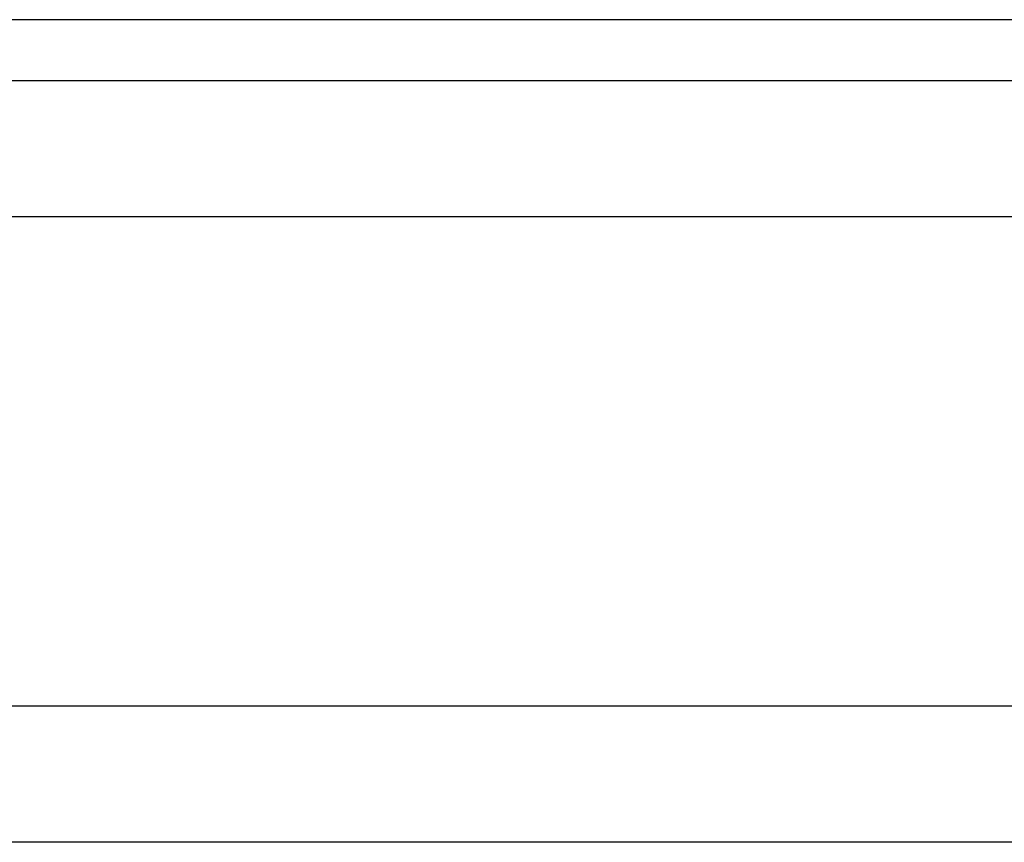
# Model space of a CAD drawing. Header units: millimetres. Extents: x 785 to 1082, y 409 to 508.
# Tile 24 of 54: x 1015.16 to 1022.41, y 429.28 to 435.33. Entities that reach past the tile are written whole.
import ezdxf

# ---------------------------------------------------------------- set-up
doc = ezdxf.new("R2010")
doc.units = ezdxf.units.MM
doc.header["$LTSCALE"] = 0.15
doc.layers.add('2', color=7, linetype='CONTINUOUS')

msp = doc.modelspace()

# ---------------------------------------------------------------- linework, layer by layer
at = {"layer": '2', "color": 0, "linetype": 'Continuous'}
for p, q in [((1040.5697, 435.3331), (1004.3856, 435.3331)), ((1049.4777, 434.8831), (995.4777, 434.8831)), ((1049.4777, 433.8831), (995.4777, 433.8831)), ((1082.4777, 430.2831), (946.6298, 430.2831)), ((1082.4777, 429.2831), (912.4777, 429.2831))]:
    msp.add_line(p, q, dxfattribs=at)

doc.saveas('drawing.dxf')
